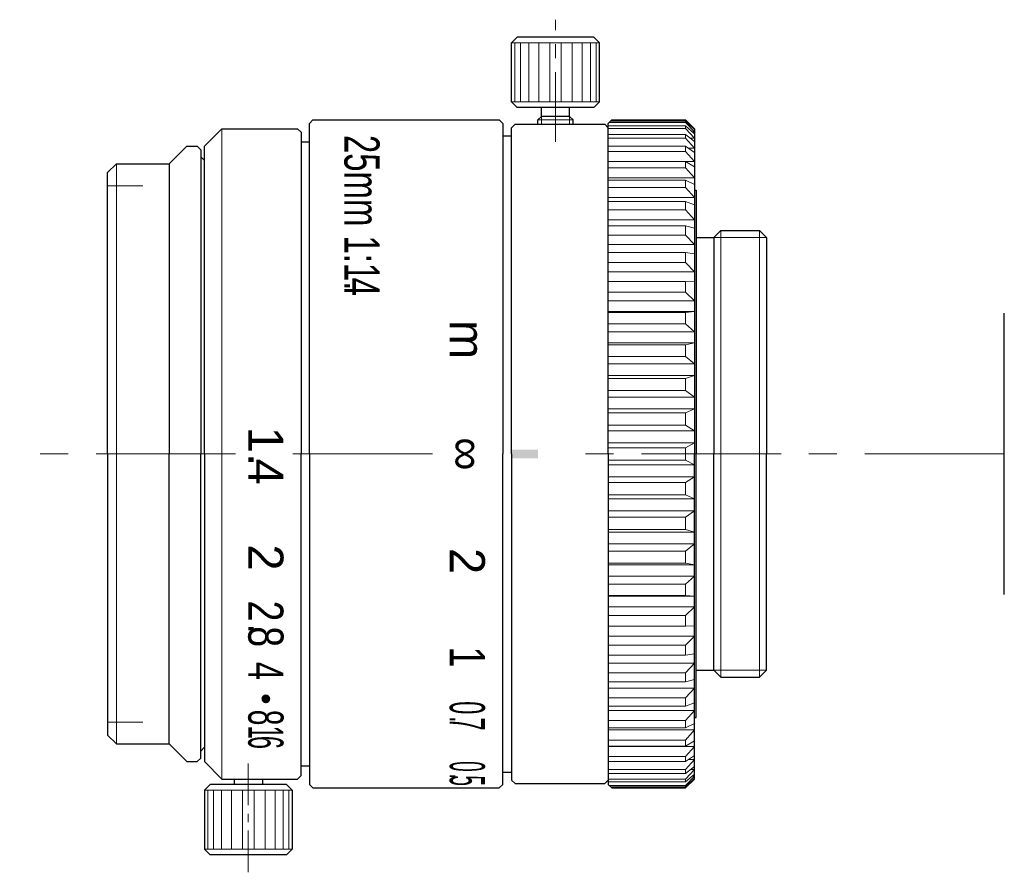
# Model space of a CAD drawing. Header units: millimetres. Extents: x 26.3 to 82.3, y 26.2 to 74.7.
import ezdxf
from ezdxf.enums import TextEntityAlignment as Align

# ---------------------------------------------------------------- set-up
doc = ezdxf.new("R2010")
doc.units = ezdxf.units.MM
doc.header["$LTSCALE"] = 0.25
doc.linetypes.add('CENTER', pattern=[50.8, 31.75, -6.35, 6.35, -6.35])
doc.layers.add('00_補助線', color=252, linetype='Continuous', lineweight=0, plot=False)
for name, color, linetype, lineweight in [('01_外形線', 7, 'Continuous', 30), ('02_ﾈｼﾞ（断面）・遮光線仕切り', 7, 'Continuous', 20), ('03_ﾈｼﾞ・ﾛｰﾚｯﾄ・遮光線', 7, 'Continuous', 9), ('04_中心線', 1, 'CENTER', 20), ('06_面取線', 7, 'Continuous', 9), ('09_文字', 2, 'Continuous', 20)]:
    doc.layers.add(name, color=color, linetype=linetype, lineweight=lineweight)
doc.styles.add('VS Standard', font='txt', dxfattribs={"height": 3})

msp = doc.modelspace()

# ---------------------------------------------------------------- hatches: boundary and pattern name
at = {"layer": '01_外形線'}
h = msp.add_hatch(color=256, dxfattribs=at)
h.dxf.hatch_style = 1
h.paths.add_polyline_path([(55.737, 50.25), (54.237, 50.25), (54.237, 49.75), (55.737, 49.75)])
at = {"layer": '09_文字'}
h = msp.add_hatch(color=256, dxfattribs=at)
h.dxf.hatch_style = 1
h.paths.add_polyline_path([(40.265, 35.816, 1), (40.265, 36.316, 1)])

# ---------------------------------------------------------------- linework, layer by layer
at = {"layer": '00_補助線'}
for p, q in [((31.263, 65.25), (33.263, 65.25)), ((31.263, 34.75), (33.263, 34.75))]:
    msp.add_line(p, q, dxfattribs=at)
at = {"layer": '01_外形線'}
for p, q in [((54.562, 73.7), (54.237, 73.375)), ((54.237, 70.025), (54.237, 73.375)), ((58.912, 73.7), (54.562, 73.7)), ((58.912, 73.7), (59.237, 73.375)), ((59.237, 70.025), (59.237, 73.375)), ((54.562, 69.7), (54.237, 70.025)), ((58.912, 69.7), (59.237, 70.025)), ((58.912, 69.7), (54.562, 69.7)), ((55.937, 69.2), (55.937, 69.7)), ((57.537, 69.2), (57.537, 69.7)), ((42.937, 69), (42.737, 68.8)), ((42.937, 69), (53.537, 69)), ((53.737, 68.8), (53.537, 69)), ((55.737, 69), (55.937, 69.2)), ((55.737, 68.75), (55.737, 69)), ((57.537, 69.2), (55.937, 69.2)), ((57.537, 69.2), (57.737, 69)), ((57.737, 68.75), (57.737, 69)), ((59.737, 68.8), (59.937, 69)), ((59.937, 69), (64.137, 69)), ((64.137, 69), (64.637, 68.5)), ((36.765, 67.5), (37.765, 68.5)), ((37.765, 68.5), (42.065, 68.5)), ((42.265, 68.3), (42.065, 68.5)), ((42.737, 50), (42.737, 68.8)), ((53.737, 68.8), (53.737, 50)), ((54.237, 68.55), (54.437, 68.75)), ((54.237, 50), (54.237, 68.55)), ((54.437, 68.75), (59.537, 68.75)), ((59.537, 68.75), (59.737, 68.55)), ((59.737, 50), (59.737, 68.8)), ((64.637, 68.5), (64.637, 50)), ((42.265, 68.3), (42.265, 50)), ((53.737, 68.1), (54.237, 68.1)), ((34.763, 66.5), (35.763, 67.5)), ((35.763, 67.5), (36.363, 67.5)), ((36.363, 67.5), (36.563, 67.3)), ((36.563, 67.3), (36.563, 50)), ((36.765, 50), (36.765, 67.5)), ((42.265, 67.75), (42.737, 67.75)), ((36.563, 66.9), (36.563, 66.9)), ((36.563, 66.9), (36.763, 66.7)), ((31.263, 66), (31.763, 66.5)), ((31.763, 66.5), (34.763, 66.5)), ((34.763, 66.5), (34.763, 50)), ((31.263, 50), (31.263, 66)), ((64.637, 65), (64.737, 65)), ((64.737, 65), (64.737, 50)), ((64.737, 62.303), (65.737, 62.303)), ((65.737, 62.303), (66.134, 62.7)), ((65.737, 62.303), (65.737, 62.303)), ((65.737, 62.303), (65.737, 50)), ((66.134, 62.7), (68.34, 62.7)), ((68.737, 62.303), (68.34, 62.7)), ((68.737, 62.303), (68.737, 50)), ((82.263, 42), (82.263, 58)), ((31.263, 50), (31.263, 34)), ((34.763, 33.5), (34.763, 50)), ((36.563, 32.7), (36.563, 50)), ((36.765, 50), (36.765, 32.5)), ((42.265, 31.7), (42.265, 50)), ((42.737, 50), (42.737, 31.2)), ((53.737, 31.2), (53.737, 50)), ((54.237, 50), (54.237, 31.45)), ((59.737, 50), (59.737, 31.2)), ((64.637, 31.5), (64.637, 50)), ((64.737, 35), (64.737, 50)), ((65.737, 37.697), (65.737, 50)), ((68.737, 37.697), (68.737, 50)), ((64.737, 37.697), (65.737, 37.697)), ((65.737, 37.697), (65.737, 37.697)), ((65.737, 37.697), (66.134, 37.3)), ((68.737, 37.697), (68.34, 37.3)), ((66.134, 37.3), (68.34, 37.3)), ((64.637, 35), (64.737, 35)), ((31.263, 34), (31.763, 33.5)), ((31.763, 33.5), (34.763, 33.5)), ((34.763, 33.5), (35.763, 32.5)), ((36.563, 33.1), (36.763, 33.3)), ((36.563, 33.1), (36.563, 33.1)), ((35.763, 32.5), (36.363, 32.5)), ((36.363, 32.5), (36.563, 32.7)), ((36.765, 32.5), (37.765, 31.5)), ((42.265, 32.25), (42.737, 32.25)), ((37.765, 31.5), (42.065, 31.5)), ((38.465, 31.5), (38.465, 31.2)), ((40.065, 31.5), (40.065, 31.2)), ((42.265, 31.7), (42.065, 31.5)), ((53.737, 31.9), (54.237, 31.9)), ((54.237, 31.45), (54.437, 31.25)), ((59.537, 31.25), (59.737, 31.45)), ((64.137, 31), (64.637, 31.5)), ((37.09, 31.2), (36.765, 30.875)), ((36.765, 30.875), (36.765, 27.525)), ((41.44, 31.2), (37.09, 31.2)), ((41.44, 31.2), (41.765, 30.875)), ((41.765, 30.875), (41.765, 27.525)), ((42.937, 31), (42.737, 31.2)), ((42.937, 31), (53.537, 31)), ((53.737, 31.2), (53.537, 31)), ((54.437, 31.25), (59.537, 31.25)), ((59.737, 31.2), (59.937, 31)), ((59.937, 31), (64.137, 31)), ((37.09, 27.2), (36.765, 27.525)), ((41.44, 27.2), (41.765, 27.525)), ((41.44, 27.2), (37.09, 27.2))]:
    msp.add_line(p, q, dxfattribs=at)
at = {"layer": '02_ﾈｼﾞ（断面）・遮光線仕切り'}
for p, q in [((55.937, 68.75), (55.937, 69.2)), ((57.537, 68.75), (57.537, 69.2)), ((65.737, 62.303), (68.737, 62.303)), ((65.737, 37.697), (68.737, 37.697))]:
    msp.add_line(p, q, dxfattribs=at)
at = {"layer": '03_ﾈｼﾞ・ﾛｰﾚｯﾄ・遮光線'}
for p, q in [((59.866, 68.93), (64.137, 68.93)), ((64.137, 68.93), (64.637, 68.454)), ((59.737, 68.655), (64.137, 68.655)), ((59.737, 68.508), (64.137, 68.508)), ((59.793, 68.856), (64.137, 68.856)), ((64.137, 68.856), (64.637, 68.322)), ((64.137, 68.655), (64.637, 68.216)), ((64.137, 68.508), (64.637, 67.955)), ((64.637, 68.322), (64.516, 68.322)), ((59.737, 68.176), (64.137, 68.176)), ((59.737, 67.958), (64.137, 67.958)), ((64.137, 68.176), (64.637, 67.779)), ((64.137, 67.958), (64.637, 67.39)), ((64.637, 67.955), (64.416, 67.955)), ((59.737, 67.498), (64.137, 67.498)), ((59.737, 67.211), (64.137, 67.211)), ((64.137, 67.498), (64.637, 67.147)), ((64.137, 67.211), (64.637, 66.635)), ((64.637, 67.39), (64.291, 67.39)), ((64.637, 66.635), (59.737, 66.635)), ((59.737, 66.628), (64.137, 66.628)), ((59.737, 66.275), (64.137, 66.275)), ((64.137, 66.628), (64.637, 66.327)), ((64.137, 66.275), (64.637, 65.698)), ((64.637, 65.698), (59.737, 65.698)), ((59.737, 65.576), (64.137, 65.576)), ((64.137, 65.576), (64.637, 65.328)), ((59.737, 65.161), (64.137, 65.161)), ((64.137, 65.161), (64.637, 64.589)), ((64.637, 64.589), (59.737, 64.589)), ((59.737, 64.354), (64.137, 64.354)), ((59.737, 63.881), (64.137, 63.881)), ((64.137, 64.354), (64.637, 64.161)), ((64.137, 63.881), (64.637, 63.319)), ((64.637, 63.319), (59.737, 63.319)), ((59.737, 62.974), (64.137, 62.974)), ((64.137, 62.974), (64.637, 62.839)), ((59.737, 62.449), (64.137, 62.449)), ((64.137, 62.449), (64.637, 61.904)), ((64.637, 61.904), (59.737, 61.904)), ((59.737, 61.452), (64.137, 61.452)), ((64.137, 61.452), (64.637, 61.377)), ((59.737, 60.88), (64.137, 60.88)), ((64.137, 60.88), (64.637, 60.359)), ((64.637, 60.359), (59.737, 60.359)), ((59.737, 59.804), (64.137, 59.804)), ((64.137, 59.804), (64.637, 59.789)), ((59.737, 59.192), (64.137, 59.192)), ((64.137, 59.192), (64.637, 58.7)), ((64.637, 58.7), (59.737, 58.7)), ((64.637, 58.095), (59.737, 58.095)), ((59.737, 58.049), (64.137, 58.049)), ((64.137, 58.049), (64.637, 58.095)), ((59.737, 57.404), (64.137, 57.404)), ((64.137, 57.404), (64.637, 56.946)), ((64.637, 56.946), (59.737, 56.946)), ((64.637, 56.312), (59.737, 56.312)), ((59.737, 56.206), (64.137, 56.206)), ((64.137, 56.206), (64.637, 56.312)), ((59.737, 55.534), (64.137, 55.534)), ((64.137, 55.534), (64.637, 55.115)), ((64.637, 55.115), (59.737, 55.115)), ((64.637, 54.459), (59.737, 54.459)), ((64.137, 54.295), (64.637, 54.459)), ((59.737, 54.295), (64.137, 54.295)), ((59.737, 53.604), (64.137, 53.604)), ((64.637, 53.229), (59.737, 53.229)), ((64.137, 53.604), (64.637, 53.229)), ((64.637, 52.558), (59.737, 52.558)), ((59.737, 52.337), (64.137, 52.337)), ((64.137, 52.337), (64.637, 52.558)), ((59.737, 51.634), (64.137, 51.634)), ((64.137, 51.634), (64.637, 51.307)), ((64.637, 51.307), (59.737, 51.307)), ((64.637, 50.629), (59.737, 50.629)), ((64.137, 50.353), (64.637, 50.629)), ((59.737, 50.353), (64.137, 50.353)), ((59.737, 49.647), (64.137, 49.647)), ((64.637, 49.371), (59.737, 49.371)), ((64.137, 49.647), (64.637, 49.371)), ((64.637, 48.693), (59.737, 48.693)), ((59.737, 48.366), (64.137, 48.366)), ((64.137, 48.366), (64.637, 48.693)), ((59.737, 47.663), (64.137, 47.663)), ((64.137, 47.663), (64.637, 47.442)), ((64.637, 47.442), (59.737, 47.442)), ((64.637, 46.771), (59.737, 46.771)), ((64.137, 46.396), (64.637, 46.771)), ((59.737, 46.396), (64.137, 46.396)), ((59.737, 45.705), (64.137, 45.705)), ((64.637, 45.541), (59.737, 45.541)), ((64.137, 45.705), (64.637, 45.541)), ((64.637, 44.885), (59.737, 44.885)), ((64.137, 44.466), (64.637, 44.885)), ((59.737, 44.466), (64.137, 44.466)), ((59.737, 43.794), (64.137, 43.794)), ((64.637, 43.688), (59.737, 43.688)), ((64.137, 43.794), (64.637, 43.688)), ((64.637, 43.054), (59.737, 43.054)), ((59.737, 42.596), (64.137, 42.596)), ((64.137, 42.596), (64.637, 43.054)), ((59.737, 41.951), (64.137, 41.951)), ((64.637, 41.905), (59.737, 41.905)), ((64.137, 41.951), (64.637, 41.905)), ((64.637, 41.3), (59.737, 41.3)), ((64.137, 40.808), (64.637, 41.3)), ((59.737, 40.808), (64.137, 40.808)), ((59.737, 40.196), (64.137, 40.196)), ((64.137, 40.196), (64.637, 40.211)), ((64.637, 39.641), (59.737, 39.641)), ((64.137, 39.12), (64.637, 39.641)), ((59.737, 39.12), (64.137, 39.12)), ((59.737, 38.548), (64.137, 38.548)), ((64.637, 38.096), (59.737, 38.096)), ((64.137, 38.548), (64.637, 38.623)), ((64.137, 37.551), (64.637, 38.096)), ((59.737, 37.551), (64.137, 37.551)), ((59.737, 37.026), (64.137, 37.026)), ((64.137, 37.026), (64.637, 37.161)), ((64.637, 36.681), (59.737, 36.681)), ((64.137, 36.119), (64.637, 36.681)), ((59.737, 36.119), (64.137, 36.119)), ((59.737, 35.646), (64.137, 35.646)), ((64.637, 35.411), (59.737, 35.411)), ((64.137, 35.646), (64.637, 35.839)), ((64.137, 34.839), (64.637, 35.411)), ((59.737, 34.839), (64.137, 34.839)), ((59.737, 34.424), (64.137, 34.424)), ((64.637, 34.302), (59.737, 34.302)), ((64.137, 34.424), (64.637, 34.672)), ((64.137, 33.725), (64.637, 34.302)), ((59.737, 33.725), (64.137, 33.725)), ((64.137, 33.372), (64.637, 33.673)), ((59.737, 33.372), (64.137, 33.372)), ((64.637, 33.365), (59.737, 33.365)), ((64.137, 32.789), (64.637, 33.365)), ((59.737, 32.789), (64.137, 32.789)), ((59.737, 32.502), (64.137, 32.502)), ((64.137, 32.502), (64.637, 32.853)), ((64.137, 32.042), (64.637, 32.61)), ((64.637, 32.61), (64.291, 32.61)), ((59.737, 32.042), (64.137, 32.042)), ((64.137, 31.824), (64.637, 32.221)), ((64.137, 31.492), (64.637, 32.045)), ((64.637, 32.045), (64.416, 32.045)), ((59.737, 31.824), (64.137, 31.824)), ((59.737, 31.492), (64.137, 31.492)), ((64.137, 31.345), (64.637, 31.784)), ((64.137, 31.144), (64.637, 31.678)), ((64.137, 31.07), (64.637, 31.546)), ((64.637, 31.678), (64.516, 31.678)), ((59.737, 31.345), (64.137, 31.345)), ((59.793, 31.144), (64.137, 31.144)), ((59.866, 31.07), (64.137, 31.07))]:
    msp.add_line(p, q, dxfattribs=at)
at = {"layer": '04_中心線', "ltscale": 0.5}
msp.add_line((56.737, 67.75), (56.737, 74.7), dxfattribs=at)
at = {"layer": '04_中心線'}
for p, q in [((38.543, 50), (26.263, 50)), ((49.737, 50), (41.739, 50)), ((82.263, 50), (57.737, 50))]:
    msp.add_line(p, q, dxfattribs=at)
at = {"layer": '04_中心線', "ltscale": 0.3}
msp.add_line((39.265, 26.2), (39.265, 32.5), dxfattribs=at)
at = {"layer": '06_面取線'}
for p, q in [((59.237, 73.375), (54.237, 73.375)), ((54.427, 73.375), (54.427, 70.025)), ((54.753, 73.375), (54.753, 70.025)), ((55.215, 73.375), (55.215, 70.025)), ((55.78, 73.375), (55.78, 70.025)), ((56.411, 73.375), (56.411, 70.025)), ((57.063, 73.375), (57.063, 70.025)), ((57.694, 73.375), (57.694, 70.025)), ((58.259, 73.375), (58.259, 70.025)), ((58.72, 73.375), (58.72, 70.025)), ((59.047, 73.375), (59.047, 70.025)), ((59.237, 70.025), (54.237, 70.025)), ((57.737, 69), (55.737, 69)), ((64.137, 68.93), (64.137, 68.856)), ((37.765, 68.5), (37.765, 50)), ((64.137, 68.655), (64.137, 68.508)), ((64.137, 68.176), (64.137, 67.958)), ((64.137, 67.498), (64.137, 67.211)), ((31.763, 66.5), (31.763, 50)), ((64.137, 66.628), (64.137, 66.275)), ((64.137, 65.576), (64.137, 65.161)), ((64.137, 64.354), (64.137, 63.881)), ((64.137, 62.974), (64.137, 62.449)), ((66.134, 62.7), (66.134, 50)), ((68.34, 62.7), (68.34, 50)), ((64.137, 61.452), (64.137, 60.88)), ((64.137, 59.804), (64.137, 59.192)), ((64.137, 58.049), (64.137, 57.404)), ((64.137, 56.206), (64.137, 55.534)), ((64.137, 54.295), (64.137, 53.604)), ((64.137, 52.337), (64.137, 51.634)), ((31.763, 33.5), (31.763, 50)), ((37.765, 31.5), (37.765, 50)), ((64.137, 50.353), (64.137, 50)), ((64.137, 49.647), (64.137, 50)), ((66.134, 37.3), (66.134, 50)), ((68.34, 37.3), (68.34, 50)), ((64.137, 47.663), (64.137, 48.366)), ((64.137, 45.705), (64.137, 46.396)), ((64.137, 43.794), (64.137, 44.466)), ((64.137, 41.951), (64.137, 42.596)), ((64.137, 40.196), (64.137, 40.808)), ((64.137, 38.548), (64.137, 39.12)), ((64.137, 37.026), (64.137, 37.551)), ((64.137, 35.646), (64.137, 36.119)), ((64.137, 34.424), (64.137, 34.839)), ((64.137, 33.372), (64.137, 33.725)), ((64.137, 32.502), (64.137, 32.789)), ((64.137, 31.824), (64.137, 32.042)), ((64.137, 31.345), (64.137, 31.492)), ((41.765, 30.875), (36.765, 30.875)), ((36.956, 27.525), (36.956, 30.875)), ((37.282, 27.525), (37.282, 30.875)), ((37.744, 27.525), (37.744, 30.875)), ((38.309, 27.525), (38.309, 30.875)), ((38.939, 27.525), (38.939, 30.875)), ((39.592, 27.525), (39.592, 30.875)), ((40.222, 27.525), (40.222, 30.875)), ((40.787, 27.525), (40.787, 30.875)), ((41.249, 27.525), (41.249, 30.875)), ((41.575, 27.525), (41.575, 30.875)), ((64.137, 31.07), (64.137, 31.144)), ((41.765, 27.525), (36.765, 27.525))]:
    msp.add_line(p, q, dxfattribs=at)

# ---------------------------------------------------------------- texts
at = {"layer": '09_文字', "style": 'VS Standard'}
for s, width, p in [('25mm 1:1.', 0.7, (46.729, 63.723)), ('4', 0.7, (46.729, 59.501)), ('2', 0.8, (41.26, 41.066)), ('.', 0.8, (41.264, 40.06)), ('8', 0.8, (41.264, 39.603)), ('1', 0.8, (52.722, 38.451)), ('4', 0.7, (41.265, 37.653)), ('0', 0.5, (52.721, 35.56)), ('8', 0.6, (41.265, 35.002)), ('.', 0.5, (52.724, 34.903)), ('7', 0.5, (52.724, 34.639)), ('1', 0.5, (41.264, 34.169)), ('6', 0.5, (41.262, 33.588)), ('0', 0.4, (52.721, 32.223)), ('.', 0.4, (52.724, 31.665)), ('5', 0.4, (52.724, 31.413))]:
    msp.add_text(s, height=2, rotation=270, dxfattribs=dict(at, width=width)).set_placement(p, align=Align.TOP_CENTER)
for s, p in [('m', (52.722, 56.498)), ('1', (41.26, 50.793)), ('∞', (52.737, 50)), ('.', (41.264, 49.671)), ('4', (41.264, 48.985)), ('2', (41.26, 44.109)), ('2', (52.722, 43.903))]:
    msp.add_text(s, height=2, rotation=270, dxfattribs=at).set_placement(p, align=Align.TOP_CENTER)

doc.saveas('drawing.dxf')
